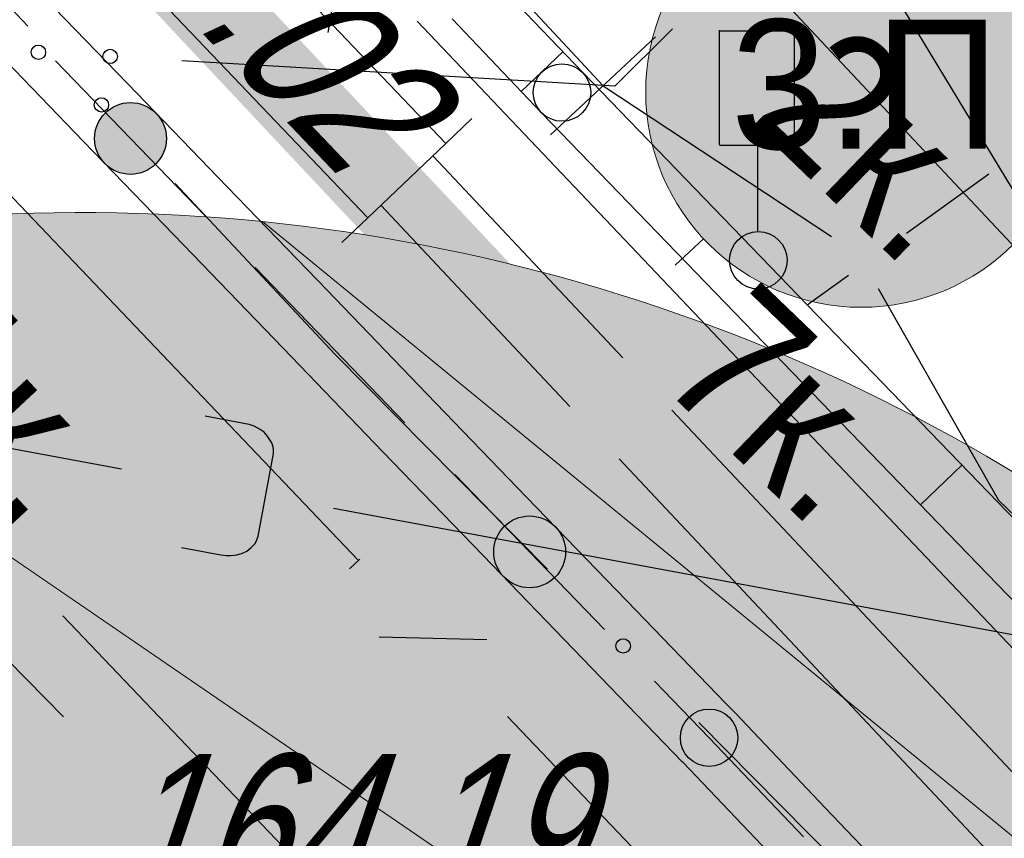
# Model space of a CAD drawing. Header units: millimetres. Extents: x 4385 to 11928, y 17253 to 36963.
# Tile 162 of 256: x 5908.78 to 5915.63, y 18692.37 to 18698.07. Entities that reach past the tile are written whole.
import ezdxf
from ezdxf.enums import TextEntityAlignment as Align

# ---------------------------------------------------------------- set-up
doc = ezdxf.new("R2010")
doc.units = ezdxf.units.MM
doc.linetypes.add('ГП_Ботаническая_1 и 2 этап$0$ACAD_ISO04W100', pattern=[30, 24, -3, 0, -3])
doc.linetypes.add('ГП_Ботаническая_1 и 2 этап$0$CENTER', pattern=[50.800000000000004, 31.75, -6.35, 6.35, -6.35])
for name, color, linetype, lineweight in [('Геоподоснова_34179-21 от 9.08.21$0$Водосток', 7, 'Continuous', 25), ('Геоподоснова_34179-21 от 9.08.21$0$Водосток проектный', 7, 'Continuous', 25), ('Геоподоснова_34179-21 от 9.08.21$0$Горизонтали', 7, 'Continuous', 25), ('Геоподоснова_34179-21 от 9.08.21$0$Граница улицы', 7, 'Continuous', 25), ('Геоподоснова_34179-21 от 9.08.21$0$Кабели', 7, 'Continuous', 25), ('Геоподоснова_34179-21 от 9.08.21$0$Кабель Мосэнерго', 7, 'Continuous', 25), ('Геоподоснова_34179-21 от 9.08.21$0$Кабель связи', 7, 'Continuous', 25), ('Геоподоснова_34179-21 от 9.08.21$0$Канализация напорная', 7, 'Continuous', 25), ('Геоподоснова_34179-21 от 9.08.21$0$Красные линии', 7, 'Continuous', 25), ('Геоподоснова_34179-21 от 9.08.21$0$Ограды', 7, 'Continuous', 25), ('Геоподоснова_34179-21 от 9.08.21$0$Светофоры', 7, 'Continuous', 25), ('ГП_Ботаническая_1 и 2 этап$0$ГП_граница_1_2_этапов_500', 202, 'Continuous', 15), ('ГП_Ботаническая_1 и 2 этап$0$ГП_здан_проект_оси', 50, 'ГП_Ботаническая_1 и 2 этап$0$ACAD_ISO04W100', 15), ('ГП_реконстр_Ботаническая$0$ГП_дороги_УДС', 205, 'Continuous', 5)]:
    doc.layers.add(name, color=color, linetype=linetype, lineweight=lineweight)
for name, color, linetype, lineweight, true_color, transparency in [('ГП_Ботаническая_1 и 2 этап$0$ГП_здан_проект_оси_фон', 7, 'ГП_Ботаническая_1 и 2 этап$0$CENTER', 15, 0xffffff, 0.2), ('ГП_Ботаническая_1 и 2 этап$0$ГП_тротуары_штриховка', 7, 'Continuous', 0, 0xffffff, 0.8), ('ГП_реконстр_Ботаническая$0$ГП_озел_проект_УДС', 7, 'Continuous', 0, 0xbedfd7, 0.5), ('ГП_реконстр_Ботаническая$0$ГП_тротуары_штриховка_УДС', 7, 'Continuous', 0, 0xd3c4ab, 0.5)]:
    doc.layers.add(name, color=color, linetype=linetype, lineweight=lineweight, true_color=true_color, transparency=transparency)
doc.layers.add('ГП_граница_аренд_зем_500', color=7, linetype='Continuous', true_color=0x000000)
doc.layers.add('ГП_граница_ГПЗУ_500', color=7, linetype='Continuous', true_color=0x0000f5)
doc.styles.add('Геоподоснова_34179-21 от 9.08.21$0$Style-RUSSIAN_1251', font='RUSSIAN_1251.shx')
doc.styles.add('Геоподоснова_34179-21 от 9.08.21$0$Style-RUSSIAN_1251 I 0.32289', font='RUSSIAN_1251.shx', dxfattribs={"oblique": 18.5})
doc.styles.add('ГП_Ботаническая_1 и 2 этап$0$GENERATED_STYLE_1', font='GOTHIC.TTF')

# ---------------------------------------------------------------- blocks, each defined once
blk = doc.blocks.new('Геоподоснова_34179-21 от 9.08.21$0$DORZN1_8')
at = {"layer": 'Геоподоснова_34179-21 от 9.08.21$0$Светофоры', "color": 7, "linetype": 'Continuous', "lineweight": 25}
for p, q in [((-0.2699999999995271, 0.8060000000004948), (-0.2699999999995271, 1.602999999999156)), ((-0.2699999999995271, 1.598000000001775), (0.2520000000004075, 1.598000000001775)), ((0.2520000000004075, 0.7920000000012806), (0.2520000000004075, 1.588999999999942)), ((-0.2699999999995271, 0.8009999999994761), (0.248000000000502, 0.8009999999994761)), ((-0.003999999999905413, 0.2000000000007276), (-0.003999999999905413, 0.8009999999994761))]:
    blk.add_line(p, q, dxfattribs=at)
blk.add_arc((0, 0), 0.2, 0, 359.999994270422, dxfattribs=at)
blk = doc.blocks.new('Геоподоснова_34179-21 от 9.08.21$0$msdElementTypeLineString_95')
at = {"layer": 'Геоподоснова_34179-21 от 9.08.21$0$Ограды', "color": 7, "linetype": 'Continuous', "lineweight": 25}
for p, q in [((20.38165895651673, 133.6586032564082), (20.67135008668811, 133.9344275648)), ((22.96057528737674, 131.5612226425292), (25.73882018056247, 128.68348823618)), ((22.67452334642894, 131.2816150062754), (25.45276823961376, 128.4038805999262)), ((23.15985545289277, 130.7789030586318), (23.44762889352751, 131.0567275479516))]:
    blk.add_line(p, q, dxfattribs=at)
at = {"layer": 'Геоподоснова_34179-21 от 9.08.21$0$Ограды', "color": 7, "linetype": 'Continuous', "lineweight": 25, "flags": 128}
for points in [[(20.18684761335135, 134.4432879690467), (20.80977068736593, 133.7890479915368), (22.96057528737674, 131.5612226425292)], [(19.90077635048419, 134.1636618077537), (20.52103493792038, 133.5122202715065), (22.67452334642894, 131.2816150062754)]]:
    blk.add_lwpolyline(points, dxfattribs=at)
blk = doc.blocks.new('Геоподоснова_34179-21 от 9.08.21$0$msdElementTypeLineString_119')
at = {"layer": 'Геоподоснова_34179-21 от 9.08.21$0$Ограды', "linetype": 'Continuous', "lineweight": 25}
h = blk.add_hatch(color=7, dxfattribs=at)
edge = h.paths.add_edge_path()
edge.add_arc((69.47481121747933, 149.2768828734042), 0.25, 0, 360)
h = blk.add_hatch(color=7, dxfattribs=at)
edge = h.paths.add_edge_path()
edge.add_arc((72.25235613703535, 146.3984728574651), 0.25, 0, 360)
at = {"layer": 'Геоподоснова_34179-21 от 9.08.21$0$Ограды', "color": 7, "linetype": 'Continuous', "lineweight": 25}
for p, q in [((69.4537472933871, 149.6587419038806), (68.75936106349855, 150.378344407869)), ((69.14868202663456, 149.2548250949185), (68.45429579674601, 149.9744275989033)), ((69.9956008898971, 148.7371809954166), (68.95402154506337, 149.8165847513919)), ((70.14813352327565, 148.9391393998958), (69.4537472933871, 149.6587419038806)), ((69.84306825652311, 148.5352225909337), (69.14868202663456, 149.2548250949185)), ((70.8425197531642, 148.219536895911), (70.14813352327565, 148.9391393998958)), ((70.53745448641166, 147.8156200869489), (69.84306825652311, 148.5352225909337)), ((71.38437334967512, 147.297975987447), (70.34279400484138, 148.3773797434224)), ((71.53690598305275, 147.4999343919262), (70.8425197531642, 148.219536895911)), ((71.23184071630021, 147.0960175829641), (70.53745448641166, 147.8156200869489)), ((72.2312922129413, 146.7803318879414), (71.53690598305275, 147.4999343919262)), ((71.92622694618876, 146.3764150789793), (71.23184071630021, 147.0960175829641)), ((72.77314580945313, 145.8587709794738), (71.73156646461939, 146.9381747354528)), ((72.92567844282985, 146.0607293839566), (72.2312922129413, 146.7803318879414)), ((72.62061317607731, 145.6568125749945), (71.92622694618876, 146.3764150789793)), ((73.6200646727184, 145.3411268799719), (72.92567844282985, 146.0607293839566)), ((73.31499940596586, 144.9372100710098), (72.62061317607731, 145.6568125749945)), ((74.99944106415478, 143.8929166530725), (74.30997224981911, 144.6172320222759))]:
    blk.add_line(p, q, dxfattribs=at)
at = {"layer": 'Геоподоснова_34179-21 от 9.08.21$0$Ограды', "color": 7, "linetype": 'Continuous', "lineweight": 25, "flags": 128}
for points in [[(74.15724161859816, 144.4150838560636), (73.50153035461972, 145.1039355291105), (73.1203389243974, 145.4989697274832)], [(74.30997224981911, 144.6172320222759), (73.68202218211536, 145.2769194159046), (73.6200646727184, 145.3411268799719)], [(74.0045109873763, 144.2129356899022), (73.32103852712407, 144.9309516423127), (73.31499940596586, 144.9372100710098)]]:
    blk.add_lwpolyline(points, dxfattribs=at)
at = {"layer": 'Геоподоснова_34179-21 от 9.08.21$0$Ограды', "color": 7, "linetype": 'Continuous', "lineweight": 25}
for centre in [(69.47481121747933, 149.2768828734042), (69.47481121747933, 149.2768828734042), (72.25235613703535, 146.3984728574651), (72.25235613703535, 146.3984728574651)]:
    blk.add_circle(centre, 0.25, dxfattribs=at)
blk = doc.blocks.new('Геоподоснова_34179-21 от 9.08.21$0$msdElementTypeLineString_121')
at = {"layer": 'Геоподоснова_34179-21 от 9.08.21$0$Граница улицы', "color": 7, "linetype": 'Continuous', "lineweight": 25}
for p, q in [((1.265130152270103, 34.61712138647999), (0.6921362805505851, 34.20386852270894)), ((0.2866032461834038, 33.91139124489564), (0.0001063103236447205, 33.70476481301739))]:
    blk.add_line(p, q, dxfattribs=at)
blk = doc.blocks.new('Геоподоснова_34179-21 от 9.08.21$0$PIKET_496')
at = {"layer": 'Геоподоснова_34179-21 от 9.08.21$0$Горизонтали', "color": 7, "linetype": 'Continuous', "lineweight": 25}
blk.add_arc((0.0002500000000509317, 0.0004000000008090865), 0.2, 0, 359.999994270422, dxfattribs=at)
blk = doc.blocks.new('Геоподоснова_34179-21 от 9.08.21$0$PIKET_497')
at = {"layer": 'Геоподоснова_34179-21 от 9.08.21$0$Горизонтали', "color": 7, "linetype": 'Continuous', "lineweight": 25}
blk.add_arc((0.0002500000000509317, 0.0004000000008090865), 0.2, 0, 359.999994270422, dxfattribs=at)
blk = doc.blocks.new('Геоподоснова_34179-21 от 9.08.21$0$msdElementTypeLineString_300')
at = {"layer": 'Геоподоснова_34179-21 от 9.08.21$0$Кабель Мосэнерго', "color": 7, "linetype": 'Continuous', "lineweight": 25}
blk.add_line((18.18894039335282, 1.159411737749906), (18.92105960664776, 1.840588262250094), dxfattribs=at)
blk = doc.blocks.new('Геоподоснова_34179-21 от 9.08.21$0$msdElementTypeMultiLine_135')
at = {"layer": 'Геоподоснова_34179-21 от 9.08.21$0$Кабель Мосэнерго', "color": 7, "linetype": 'Continuous', "lineweight": 25, "flags": 128}
blk.add_lwpolyline([(1.500358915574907, 19.83009501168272), (18.55500000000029, 1.5)], dxfattribs=at)
at = {"layer": 'Геоподоснова_34179-21 от 9.08.21$0$Кабель Мосэнерго', "color": 7, "linetype": 'Continuous', "lineweight": 25}
blk.add_blockref('Геоподоснова_34179-21 от 9.08.21$0$msdElementTypeLineString_300', (0, 0), dxfattribs=at)
blk = doc.blocks.new('Геоподоснова_34179-21 от 9.08.21$0$msdElementTypeLine_46')
at = {"layer": 'Геоподоснова_34179-21 от 9.08.21$0$Кабель Мосэнерго', "color": 7, "linetype": 'Continuous', "lineweight": 25}
for p, q in [((0.668169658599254, 0.6431918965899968), (0.8490035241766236, 0.8158160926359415)), ((0.1257492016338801, 0.1250637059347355), (0.6682507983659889, 0.6429362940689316)), ((-0.05516580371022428, -0.04730488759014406), (0.1256680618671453, 0.1253193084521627))]:
    blk.add_line(p, q, dxfattribs=at)
blk = doc.blocks.new('Геоподоснова_34179-21 от 9.08.21$0$msdElementTypeMultiLine_145')
at = {"layer": 'Геоподоснова_34179-21 от 9.08.21$0$Кабель Мосэнерго', "color": 7, "linetype": 'Continuous', "lineweight": 25, "flags": 128}
for points in [[(0.8262452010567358, 18.72169892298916), (18.08425079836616, 0.6429362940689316)], [(0.1257215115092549, 18.3693636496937), (17.54174920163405, 0.1250637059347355)]]:
    blk.add_lwpolyline(points, dxfattribs=at)
at = {"layer": 'Геоподоснова_34179-21 от 9.08.21$0$Кабель Мосэнерго', "color": 7, "linetype": 'Continuous', "lineweight": 25}
blk.add_blockref('Геоподоснова_34179-21 от 9.08.21$0$msdElementTypeLine_46', (17.41600000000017, 0), dxfattribs=at)
blk = doc.blocks.new('Геоподоснова_34179-21 от 9.08.21$0$msdElementTypeLineString_310')
at = {"layer": 'Геоподоснова_34179-21 от 9.08.21$0$Водосток', "color": 30, "linetype": 'Continuous', "lineweight": 25}
blk.add_line((10.22517190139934, 9.818536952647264), (19.42399999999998, -3.637978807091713e-12), dxfattribs=at)
blk = doc.blocks.new('Геоподоснова_34179-21 от 9.08.21$0$msdElementTypeMultiLine_146')
at = {"layer": 'Геоподоснова_34179-21 от 9.08.21$0$Водосток', "color": 30, "linetype": 'Continuous', "lineweight": 25}
blk.add_blockref('Геоподоснова_34179-21 от 9.08.21$0$msdElementTypeLineString_310', (0.467000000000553, 0.467000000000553), dxfattribs=at)
blk = doc.blocks.new('Геоподоснова_34179-21 от 9.08.21$0$msdElementTypeLineString_318')
at = {"layer": 'Геоподоснова_34179-21 от 9.08.21$0$Кабели', "color": 7, "linetype": 'Continuous', "lineweight": 25}
for p, q in [((13.07294162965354, 20.11691326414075), (15.62250864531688, 17.39118250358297)), ((20.29258833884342, 12.54293956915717), (22.9158786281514, 9.888085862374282))]:
    blk.add_line(p, q, dxfattribs=at)
at = {"layer": 'Геоподоснова_34179-21 от 9.08.21$0$Кабели', "color": 7, "linetype": 'Continuous', "lineweight": 25, "flags": 128}
blk.add_lwpolyline([(16.64717786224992, 16.29571319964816), (17.76000000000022, 15.10599999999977), (19.23828978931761, 13.60992343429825)], dxfattribs=at)
at = {"layer": 'Геоподоснова_34179-21 от 9.08.21$0$Кабели', "color": 7, "linetype": 'Continuous', "lineweight": 25}
for centre in [(16.13484325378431, 16.84344785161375), (19.76543906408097, 13.07643150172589)]:
    blk.add_circle(centre, 0.05, dxfattribs=at)
blk = doc.blocks.new('Геоподоснова_34179-21 от 9.08.21$0$msdElementTypeMultiLine_151')
at = {"layer": 'Геоподоснова_34179-21 от 9.08.21$0$Кабели', "color": 7, "linetype": 'Continuous', "lineweight": 25}
blk.add_blockref('Геоподоснова_34179-21 от 9.08.21$0$msdElementTypeLineString_318', (0, 0), dxfattribs=at)
blk = doc.blocks.new('Геоподоснова_34179-21 от 9.08.21$0$msdElementTypeLineString_319')
at = {"layer": 'Геоподоснова_34179-21 от 9.08.21$0$Канализация напорная', "color": 16, "linetype": 'Continuous', "lineweight": 25}
blk.add_line((16.57844619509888, 16.38131162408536), (32.12399999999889, 0), dxfattribs=at)
blk = doc.blocks.new('Геоподоснова_34179-21 от 9.08.21$0$msdElementTypeLineString_321')
at = {"layer": 'Геоподоснова_34179-21 от 9.08.21$0$Канализация напорная', "color": 16, "linetype": 'Continuous', "lineweight": 25}
for p, q in [((16.76683115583, 17.92523022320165), (16.04834833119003, 17.24340365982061)), ((16.30440338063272, 17.48639504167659), (17.18023811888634, 17.48959773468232)), ((16.58194828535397, 17.48740995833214), (16.46126217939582, 16.80829079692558))]:
    blk.add_line(p, q, dxfattribs=at)
blk = doc.blocks.new('Геоподоснова_34179-21 от 9.08.21$0$msdElementTypeMultiLine_152')
at = {"layer": 'Геоподоснова_34179-21 от 9.08.21$0$Канализация напорная', "color": 16, "linetype": 'Continuous', "lineweight": 25}
for name, p in [('Геоподоснова_34179-21 от 9.08.21$0$msdElementTypeLineString_319', (0.5060000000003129, 0.5060000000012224)), ('Геоподоснова_34179-21 от 9.08.21$0$msdElementTypeLineString_321', (0, 0))]:
    blk.add_blockref(name, p, dxfattribs=at)
blk = doc.blocks.new('Геоподоснова_34179-21 от 9.08.21$0$msdElementTypeLineString_326')
at = {"layer": 'Геоподоснова_34179-21 от 9.08.21$0$Кабель связи', "color": 3, "linetype": 'Continuous', "lineweight": 25, "flags": 128}
blk.add_lwpolyline([(20.80560603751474, 7.190709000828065), (20.40499999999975, 6.791000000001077), (17.39145932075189, 6.968283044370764)], dxfattribs=at)
at = {"layer": 'Геоподоснова_34179-21 от 9.08.21$0$Кабель связи', "color": 3, "linetype": 'Continuous', "lineweight": 25}
for centre in [(16.39318525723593, 7.02701033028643), (16.89232228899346, 6.997646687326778)]:
    blk.add_circle(centre, 0.05, dxfattribs=at)
blk = doc.blocks.new('Геоподоснова_34179-21 от 9.08.21$0$msdElementTypeMultiLine_155')
at = {"layer": 'Геоподоснова_34179-21 от 9.08.21$0$Кабель связи', "color": 3, "linetype": 'Continuous', "lineweight": 25}
blk.add_blockref('Геоподоснова_34179-21 от 9.08.21$0$msdElementTypeLineString_326', (2.356999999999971, 2.356999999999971), dxfattribs=at)
blk = doc.blocks.new('Геоподоснова_34179-21 от 9.08.21$0$msdElementTypeLineString_693')
at = {"layer": 'Геоподоснова_34179-21 от 9.08.21$0$Канализация напорная', "color": 16, "linetype": 'Continuous', "lineweight": 25}
blk.add_line((16.57844619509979, 16.38131162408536), (32.12400000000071, 0), dxfattribs=at)
blk = doc.blocks.new('Геоподоснова_34179-21 от 9.08.21$0$msdElementTypeLineString_695')
at = {"layer": 'Геоподоснова_34179-21 от 9.08.21$0$Канализация напорная', "color": 16, "linetype": 'Continuous', "lineweight": 25}
for p, q in [((16.7668311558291, 17.92523022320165), (16.04834833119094, 17.24340365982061)), ((16.30440338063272, 17.48639504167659), (17.18023811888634, 17.48959773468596)), ((16.58194828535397, 17.48740995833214), (16.46126217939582, 16.80829079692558))]:
    blk.add_line(p, q, dxfattribs=at)
blk = doc.blocks.new('Геоподоснова_34179-21 от 9.08.21$0$msdElementTypeMultiLine_456')
at = {"layer": 'Геоподоснова_34179-21 от 9.08.21$0$Канализация напорная', "color": 16, "linetype": 'Continuous', "lineweight": 25}
for name, p in [('Геоподоснова_34179-21 от 9.08.21$0$msdElementTypeLineString_693', (0.5060000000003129, 0.5060000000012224)), ('Геоподоснова_34179-21 от 9.08.21$0$msdElementTypeLineString_695', (0, 0))]:
    blk.add_blockref(name, p, dxfattribs=at)
blk = doc.blocks.new('Геоподоснова_34179-21 от 9.08.21$0$msdElementTypeLineString_832')
at = {"layer": 'Геоподоснова_34179-21 от 9.08.21$0$Кабель связи', "color": 3, "linetype": 'Continuous', "lineweight": 25}
for p, q in [((19.19562185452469, 114.780780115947), (16.69525993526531, 117.4009724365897)), ((20.08806349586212, 114.2294200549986), (19.33873546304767, 114.2469557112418)), ((22.73153902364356, 111.0754033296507), (20.23117710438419, 113.695595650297))]:
    blk.add_line(p, q, dxfattribs=at)
blk = doc.blocks.new('Геоподоснова_34179-21 от 9.08.21$0$msdElementTypeMultiLine_516')
at = {"layer": 'Геоподоснова_34179-21 от 9.08.21$0$Кабель связи', "color": 3, "linetype": 'Continuous', "lineweight": 25}
blk.add_blockref('Геоподоснова_34179-21 от 9.08.21$0$msdElementTypeLineString_832', (0.1420000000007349, 0.1419999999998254), dxfattribs=at)
blk = doc.blocks.new('Геоподоснова_34179-21 от 9.08.21$0$DIMTXT_29')
at = {"layer": 'Геоподоснова_34179-21 от 9.08.21$0$Водосток', "color": 30, "linetype": 'Continuous', "lineweight": 25, "flags": 128}
blk.add_lwpolyline([(0, 0), (-2.904468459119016, 4.800097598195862), (-8.040134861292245, 10.21363383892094)], dxfattribs=at)
blk = doc.blocks.new('Геоподоснова_34179-21 от 9.08.21$0$msdElementTypeLineString_872')
at = {"layer": 'Геоподоснова_34179-21 от 9.08.21$0$Водосток проектный', "color": 7, "linetype": 'Continuous', "lineweight": 25}
for p, q in [((59.83697080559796, 158.4616606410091), (51.32597366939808, 160.0442452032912)), ((69.82268970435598, 156.6048576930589), (61.3116925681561, 158.187442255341))]:
    blk.add_line(p, q, dxfattribs=at)
blk = doc.blocks.new('Геоподоснова_34179-21 от 9.08.21$0$msdElementTypeLineString_873')
at = {"layer": 'Геоподоснова_34179-21 от 9.08.21$0$Водосток проектный', "color": 7, "linetype": 'Continuous', "lineweight": 25, "flags": 128}
blk.add_lwpolyline([(60.72166963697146, 158.3819010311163), (60.99460128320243, 158.331150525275), (61.03336642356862, 158.3262756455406), (61.06394778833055, 158.3275892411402), (61.10664606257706, 158.3313164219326), (61.14609121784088, 158.3426485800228), (61.17693321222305, 158.3579137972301), (61.20719708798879, 158.3826199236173), (61.23336906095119, 158.4104202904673), (61.24516849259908, 158.4362264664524), (61.25471226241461, 158.4624520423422), (61.36165334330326, 159.0375715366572), (61.3617552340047, 159.0632194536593), (61.35876271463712, 159.0847760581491), (61.34984207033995, 159.1121016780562), (61.33740764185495, 159.1330806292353), (61.31904505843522, 159.1598286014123), (61.29800749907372, 159.1847406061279), (61.2689448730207, 159.2041447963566), (61.22676786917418, 159.2283209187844), (61.19151647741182, 159.2395424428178), (60.88700594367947, 159.2961649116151)], dxfattribs=at)
blk = doc.blocks.new('Геоподоснова_34179-21 от 9.08.21$0$msdElementTypeMultiLine_536')
at = {"layer": 'Геоподоснова_34179-21 от 9.08.21$0$Водосток проектный', "color": 7, "linetype": 'Continuous', "lineweight": 25}
for name, p in [('Геоподоснова_34179-21 от 9.08.21$0$msdElementTypeLineString_872', (0.4669999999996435, 0.467000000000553)), ('Геоподоснова_34179-21 от 9.08.21$0$msdElementTypeLineString_873', (0, 0))]:
    blk.add_blockref(name, p, dxfattribs=at)
blk = doc.blocks.new('Геоподоснова_34179-21 от 9.08.21$0$msdElementTypeLineString_922')
at = {"layer": 'Геоподоснова_34179-21 от 9.08.21$0$Красные линии', "linetype": 'Continuous', "lineweight": 25}
blk.add_hatch(color=1, dxfattribs=at).paths.add_polyline_path([(19.38584108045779, 177.9661122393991), (17.33294091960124, 180.1537138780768), (17.51524105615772, 180.3247888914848), (19.56814121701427, 178.1371872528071)])
blk = doc.blocks.new('Геоподоснова_34179-21 от 9.08.21$0$msdElementTypeLineString_924')
at = {"layer": 'Геоподоснова_34179-21 от 9.08.21$0$Красные линии', "linetype": 'Continuous', "lineweight": 25}
blk.add_hatch(color=1, dxfattribs=at).paths.add_polyline_path([(21.24736896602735, 175.9824398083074), (19.1944688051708, 178.1700414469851), (19.37676894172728, 178.3411164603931), (21.42966910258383, 176.1535148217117)])
blk = doc.blocks.new('Геоподоснова_34179-21 от 9.08.21$0$msdElementTypeLineString_928')
at = {"layer": 'Геоподоснова_34179-21 от 9.08.21$0$Красные линии', "linetype": 'Continuous', "lineweight": 25}
for points in [[(19.19433108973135, 96.73397077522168), (18.51003115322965, 97.46317143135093), (18.69233131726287, 97.63424641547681), (19.37663125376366, 96.90504575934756)], [(19.87863102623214, 96.00477011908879), (19.19433108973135, 96.73397077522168), (19.37663125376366, 96.90504575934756), (20.06093119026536, 96.17584510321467)]]:
    blk.add_hatch(color=1, dxfattribs=at).paths.add_polyline_path(points)
blk = doc.blocks.new('Геоподоснова_34179-21 от 9.08.21')
at = {"layer": 'Геоподоснова_34179-21 от 9.08.21$0$Кабель Мосэнерго', "color": 10, "linetype": 'Continuous', "lineweight": 25}
for p, q in [((5912.84, 18697.61), (5914.430632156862, 18696.56181189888)), ((5911.657183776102, 18697.12119892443), (5912.97708968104, 18695.71660223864)), ((5911.292816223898, 18696.77880107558), (5912.609816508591, 18695.37729644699)), ((5913.319487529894, 18695.35223468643), (5915.95929933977, 18692.54304131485)), ((5912.952214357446, 18695.01292889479), (5915.586214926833, 18692.20991963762)), ((5909.082015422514, 18693.91989779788), (5911.976100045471, 18690.88355402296))]:
    blk.add_line(p, q, dxfattribs=at)
at = {"layer": 'Геоподоснова_34179-21 от 9.08.21$0$Кабель Мосэнерго', "color": 10, "linetype": 'Continuous', "lineweight": 25, "flags": 128}
blk.add_lwpolyline([(5914.753865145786, 18696.19839809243), (5915.592000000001, 18694.725), (5917.116205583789, 18693.25901578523)], dxfattribs=at)
at = {"layer": 'Геоподоснова_34179-21 от 9.08.21$0$Водосток', "color": 30, "linetype": 'Continuous', "lineweight": 25}
for name, p in [('Геоподоснова_34179-21 от 9.08.21$0$msdElementTypeMultiLine_146', (5896.468, 18695.32)), ('Геоподоснова_34179-21 от 9.08.21$0$DIMTXT_29', (5916.359, 18695.787))]:
    blk.add_blockref(name, p, dxfattribs=at)
at = {"layer": 'Геоподоснова_34179-21 от 9.08.21$0$Водосток проектный', "color": 7, "linetype": 'Continuous', "lineweight": 25}
blk.add_blockref('Геоподоснова_34179-21 от 9.08.21$0$msdElementTypeMultiLine_536', (5849.185, 18536.013), dxfattribs=at)
at = {"layer": 'Геоподоснова_34179-21 от 9.08.21$0$Горизонтали', "color": 7, "linetype": 'Continuous', "lineweight": 25}
for name, p in [('Геоподоснова_34179-21 от 9.08.21$0$PIKET_496', (5912.554152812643, 18697.56323413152)), ('Геоподоснова_34179-21 от 9.08.21$0$PIKET_497', (5913.57828035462, 18693.07053552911))]:
    blk.add_blockref(name, p, dxfattribs=at)
at = {"layer": 'Геоподоснова_34179-21 от 9.08.21$0$Граница улицы', "color": 7, "linetype": 'Continuous', "lineweight": 25}
blk.add_blockref('Геоподоснова_34179-21 от 9.08.21$0$msdElementTypeLineString_121', (5914.261, 18662.379), dxfattribs=at)
at = {"layer": 'Геоподоснова_34179-21 от 9.08.21$0$Кабели', "color": 7, "linetype": 'Continuous', "lineweight": 25}
blk.add_blockref('Геоподоснова_34179-21 от 9.08.21$0$msdElementTypeMultiLine_151', (5893.215, 18680.634), dxfattribs=at)
at = {"layer": 'Геоподоснова_34179-21 от 9.08.21$0$Кабель Мосэнерго', "color": 7, "linetype": 'Continuous', "lineweight": 25}
for name, p in [('Геоподоснова_34179-21 от 9.08.21$0$msdElementTypeMultiLine_135', (5894.285, 18696.11)), ('Геоподоснова_34179-21 от 9.08.21$0$msdElementTypeMultiLine_145', (5893.662, 18696.566))]:
    blk.add_blockref(name, p, dxfattribs=at)
at = {"layer": 'Геоподоснова_34179-21 от 9.08.21$0$Кабель связи', "color": 3, "linetype": 'Continuous', "lineweight": 25}
for name, p in [('Геоподоснова_34179-21 от 9.08.21$0$msdElementTypeMultiLine_155', (5890.161, 18688.46)), ('Геоподоснова_34179-21 от 9.08.21$0$msdElementTypeMultiLine_516', (5891.802, 18579.382))]:
    blk.add_blockref(name, p, dxfattribs=at)
at = {"layer": 'Геоподоснова_34179-21 от 9.08.21$0$Канализация напорная', "color": 16, "linetype": 'Continuous', "lineweight": 25}
for name in ['Геоподоснова_34179-21 от 9.08.21$0$msdElementTypeMultiLine_152', 'Геоподоснова_34179-21 от 9.08.21$0$msdElementTypeMultiLine_456']:
    blk.add_blockref(name, (5894.463, 18681.173), dxfattribs=at)
at = {"layer": 'Геоподоснова_34179-21 от 9.08.21$0$Красные линии', "color": 1, "linetype": 'Continuous', "lineweight": 25}
for name, p in [('Геоподоснова_34179-21 от 9.08.21$0$msdElementTypeLineString_928', (5889.974, 18595.843)), ('Геоподоснова_34179-21 от 9.08.21$0$msdElementTypeLineString_922', (5889.974, 18514.407)), ('Геоподоснова_34179-21 от 9.08.21$0$msdElementTypeLineString_924', (5889.974, 18514.407))]:
    blk.add_blockref(name, p, dxfattribs=at)
at = {"layer": 'Геоподоснова_34179-21 от 9.08.21$0$Ограды', "color": 7, "linetype": 'Continuous', "lineweight": 25}
for name, p in [('Геоподоснова_34179-21 от 9.08.21$0$msdElementTypeLineString_95', (5891.889, 18563.913)), ('Геоподоснова_34179-21 от 9.08.21$0$msdElementTypeLineString_119', (5840.077, 18547.967))]:
    blk.add_blockref(name, p, dxfattribs=at)
at = {"layer": 'Геоподоснова_34179-21 от 9.08.21$0$Светофоры', "color": 7, "linetype": 'Continuous', "lineweight": 25}
blk.add_blockref('Геоподоснова_34179-21 от 9.08.21$0$DORZN1_8', (5913.920512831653, 18696.39531089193), dxfattribs=at)
at = {"layer": 'Геоподоснова_34179-21 от 9.08.21$0$Горизонтали', "color": 7, "linetype": 'Continuous', "lineweight": 25, "style": 'Геоподоснова_34179-21 от 9.08.21$0$Style-RUSSIAN_1251 I 0.32289', "oblique": 18.5, "width": 0.7999964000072}
for s, rotation, p in [('164.02', 313.5953501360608, (5908.758247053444, 18699.33350303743)), ('164.23', 313.1374277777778, (5906.872086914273, 18691.86381636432))]:
    blk.add_text(s, height=1.000002, rotation=rotation, dxfattribs=at).set_placement(p)
blk.add_text('164.19', height=1.000002, dxfattribs=at).set_placement((5909.418451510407, 18691.95771893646))
at = {"layer": 'Геоподоснова_34179-21 от 9.08.21$0$Кабель Мосэнерго', "color": 10, "linetype": 'Continuous', "lineweight": 25, "style": 'Геоподоснова_34179-21 от 9.08.21$0$Style-RUSSIAN_1251', "width": 0.8999982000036}
for s, rotation, p in [('2к.', 316.1154527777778, (5913.847, 18697.379)), ('7к.', 316.1154527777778, (5913.202, 18695.565)), ('1к.', 312.94535, (5907.757000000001, 18695.595))]:
    blk.add_text(s, height=1.000002, rotation=rotation, dxfattribs=at).set_placement(p)
blk = doc.blocks.new('ГП_реконстр_Ботаническая')
at = {"layer": 'ГП_реконстр_Ботаническая$0$ГП_озел_проект_УДС'}
h = blk.add_hatch(color=256, dxfattribs=at)
h.dxf.hatch_style = 1
edge = h.paths.add_edge_path()
edge.add_arc((5909.222385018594, 18684.22784286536), 12.49999999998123, 43.03571228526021, 73.09921376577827)
edge.add_arc((5909.222385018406, 18684.22784286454), 12.50000000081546, 73.09921376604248, 84.26974076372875)
edge.add_line((5910.470450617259, 18696.66538009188), (5916.897133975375, 18691.39361068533))
edge.add_line((5916.897133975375, 18691.39361068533), (5969.280545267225, 18635.28943018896))
edge.add_line((5969.280545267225, 18635.28943018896), (5969.481999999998, 18635.45900000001))
edge.add_line((5969.481999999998, 18635.45900000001), (5972.509694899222, 18634.76151568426))
edge.add_line((5972.509694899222, 18634.76151568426), (5951.89575806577, 18656.83965080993))
edge.add_line((5951.89575806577, 18656.83965080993), (5951.639111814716, 18656.84231405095))
edge.add_line((5951.639111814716, 18656.84231405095), (5951.348096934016, 18657.14011960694))
edge.add_line((5951.348096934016, 18657.14011960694), (5951.32718162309, 18657.4486129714))
edge.add_line((5951.32718162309, 18657.4486129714), (5918.358990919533, 18692.75851884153))
h = blk.add_hatch(color=256, dxfattribs=at)
h.dxf.hatch_style = 1
h.paths.add_polyline_path([(5966.108000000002, 18632.21500000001), (5962.003000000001, 18636.60299999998), (5940.559937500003, 18659.732875), (5922.635125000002, 18678.71312500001), (5909.428382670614, 18692.84941930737), (5909.080430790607, 18693.21063529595), (5909.086000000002, 18693.21600000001), (5908.618900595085, 18693.68975926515), (5908.176157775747, 18694.14937967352), (5908.16600222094, 18694.15992236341), (5907.946473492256, 18694.84892220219), (5915.252544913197, 18689.85808900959), (5967.652358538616, 18633.7363411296)])
at = {"layer": 'ГП_реконстр_Ботаническая$0$ГП_тротуары_штриховка_УДС'}
h = blk.add_hatch(color=256, dxfattribs=at)
h.dxf.hatch_style = 1
edge = h.paths.add_edge_path()
edge.add_line((5967.652358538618, 18633.7363411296), (5915.252544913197, 18689.8580890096))
edge.add_line((5915.252544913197, 18689.8580890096), (5907.953905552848, 18694.85129020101))
edge.add_line((5907.953905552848, 18694.85129020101), (5907.946473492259, 18694.84892220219))
edge.add_line((5907.946473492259, 18694.84892220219), (5905.873331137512, 18696.27084241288))
edge.add_arc((5909.22238501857, 18684.22784286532), 12.50000000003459, 98.42570370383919, 105.5407884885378, ccw=False)
edge.add_arc((5909.222385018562, 18684.22784286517), 12.50000000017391, 84.26974076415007, 98.42570370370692, ccw=False)
edge.add_line((5910.470450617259, 18696.66538009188), (5916.897133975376, 18691.39361068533))
edge.add_line((5916.897133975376, 18691.39361068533), (5969.280545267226, 18635.28943018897))
edge.add_line((5969.280545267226, 18635.28943018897), (5968.926000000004, 18634.99100000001))
edge.add_line((5968.926000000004, 18634.99100000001), (5967.652358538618, 18633.7363411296))
at = {"layer": 'ГП_реконстр_Ботаническая$0$ГП_дороги_УДС'}
for p, q in [((5910.470450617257, 18696.66538009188), (5916.897133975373, 18691.39361068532)), ((5907.953905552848, 18694.85129020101), (5915.254862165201, 18689.85560716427))]:
    blk.add_line(p, q, dxfattribs=at)
at = {"layer": 'ГП_реконстр_Ботаническая$0$ГП_дороги_УДС', "flags": 128}
blk.add_lwpolyline([(5907.953905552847, 18694.85129020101), (5908.170815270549, 18694.14423334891), (5909.086, 18693.216)], dxfattribs=at)
at = {"layer": 'ГП_реконстр_Ботаническая$0$ГП_дороги_УДС', "extrusion": (0, 0, -1)}
for start, end in [(74.45921151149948, 95.73025923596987), (95.73025923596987, 136.964287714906)]:
    blk.add_arc((-5909.222385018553, 18684.22784286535), 12.5, start, end, dxfattribs=at)
blk = doc.blocks.new('ГП_Ботаническая_1 и 2 этап$0$ОСИ номера')
at = {"layer": 'ГП_Ботаническая_1 и 2 этап$0$ГП_здан_проект_оси_фон', "linetype": 'Continuous', "ltscale": 0.4}
h = blk.add_hatch(color=256, dxfattribs=at)
h.dxf.hatch_style = 1
edge = h.paths.add_edge_path()
edge.add_arc((0, 0), 1.5, 0, 360)
at = {"layer": 'ГП_Ботаническая_1 и 2 этап$0$ГП_здан_проект_оси', "linetype": 'Continuous'}
blk.add_circle((0, 0), 1.5, dxfattribs=at)
at = {"layer": 'ГП_Ботаническая_1 и 2 этап$0$ГП_здан_проект_оси', "linetype": 'Continuous', "style": 'ГП_Ботаническая_1 и 2 этап$0$GENERATED_STYLE_1'}
blk.add_attdef('№ДОМА', text='', height=0.9000000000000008, rotation=0.0001692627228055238, dxfattribs=at).set_placement((0.02687147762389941, 0.05340087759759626), align=Align.MIDDLE_CENTER)
blk = doc.blocks.new('ГП_Ботаническая_1 и 2 этап')
at = {"layer": 'ГП_Ботаническая_1 и 2 этап$0$ГП_тротуары_штриховка', "true_color": 0x333333}
h = blk.add_hatch(dxfattribs=at)
h.set_pattern_fill('AR-BRSTD', color=250, scale=0.005, angle=313)
h.set_pattern_definition([(313, (0, 0), (0.2477160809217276, 0.2309989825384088), []), (43.00000000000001, (0, 0), (-0.09873908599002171, 0.6025266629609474), [0.338709, -0.338709])])
h.paths.add_polyline_path([(6025.82061491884, 18565.67320471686), (6027.211074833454, 18566.97178695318), (6021.67999999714, 18572.86000000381), (5908.35, 18693.62), (5904.524468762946, 18689.98282263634), (5905.055637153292, 18689.08849103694), (5902.612001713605, 18686.80440520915), (5902.837139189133, 18686.56301699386), (5908.314533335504, 18691.67166195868), (5983.610776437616, 18610.94043008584), (5980.12479666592, 18607.68913347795), (5988.51138368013, 18598.70031041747), (5995.620032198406, 18591.07371892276), (6003.498850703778, 18582.60630733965), (6017.198738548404, 18567.95373418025), (6020.675193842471, 18571.19614751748)])
at = {"layer": 'ГП_Ботаническая_1 и 2 этап$0$ГП_граница_1_2_этапов_500', "const_width": 0.3}
blk.add_lwpolyline([(5895.419999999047, 18681.33), (5868.97, 18667.79), (5851.030000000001, 18664.19), (5864.85, 18593.36000000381), (5863.920000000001, 18593.17), (5865.98, 18582.35), (5866.960000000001, 18582.54000000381), (5881.450058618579, 18508.28737880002), (5912.637033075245, 18537.36797709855), (5913.612471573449, 18536.32188529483), (5957.809207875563, 18577.53356282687), (5997.569028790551, 18534.64257945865), (6005.104419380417, 18541.67007056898), (6002.77931536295, 18544.1687923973), (6027.211074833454, 18566.97178695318), (6021.67999999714, 18572.86000000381), (5908.35, 18693.62), (5895.419999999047, 18681.33)], dxfattribs=at)
at = {"layer": 'ГП_Ботаническая_1 и 2 этап$0$ГП_здан_проект_оси'}
blk.add_line((5891.32998093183, 18675.83054375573), (5913.539976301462, 18696.54531760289), dxfattribs=at)
blk.add_blockref('ГП_Ботаническая_1 и 2 этап$0$ОСИ номера', (5914.636917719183, 18697.56841071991), dxfattribs=at).add_auto_attribs({'№ДОМА': '3.П'})

msp = doc.modelspace()

# ---------------------------------------------------------------- block references
msp.add_blockref('ГП_реконстр_Ботаническая', (0, 0))

# ---------------------------------------------------------------- next in the draw order: block references
msp.add_blockref('ГП_Ботаническая_1 и 2 этап', (0, 0))

# ---------------------------------------------------------------- next in the draw order: linework, layer by layer
at = {"layer": 'ГП_граница_аренд_зем_500', "color": 190, "true_color": 0x9933ff, "const_width": 0.6}
msp.add_lwpolyline([(5892.849640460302, 18716.54414438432), (6024.877464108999, 18575.86047736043), (6064.881382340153, 18533.23750642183), (5990.170975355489, 18463.13629825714), (5886.566848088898, 18442.9303973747), (5839.298800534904, 18683.87653896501)], close=True, dxfattribs=at)
at = {"layer": 'ГП_граница_ГПЗУ_500', "const_width": 0.6}
msp.add_lwpolyline([(5908.35, 18693.62), (6021.68, 18572.86), (6059.56, 18532.5), (5988.7, 18466.01), (5893.33, 18447.41), (5866.96, 18582.54), (5865.98, 18582.35), (5863.92, 18593.17), (5864.85, 18593.36), (5851.03, 18664.19), (5868.97, 18667.79), (5895.42, 18681.33), (5908.35, 18693.62)], dxfattribs=at)

# ---------------------------------------------------------------- next in the draw order: block references
msp.add_blockref('Геоподоснова_34179-21 от 9.08.21', (0, 0))

doc.saveas('drawing.dxf')
